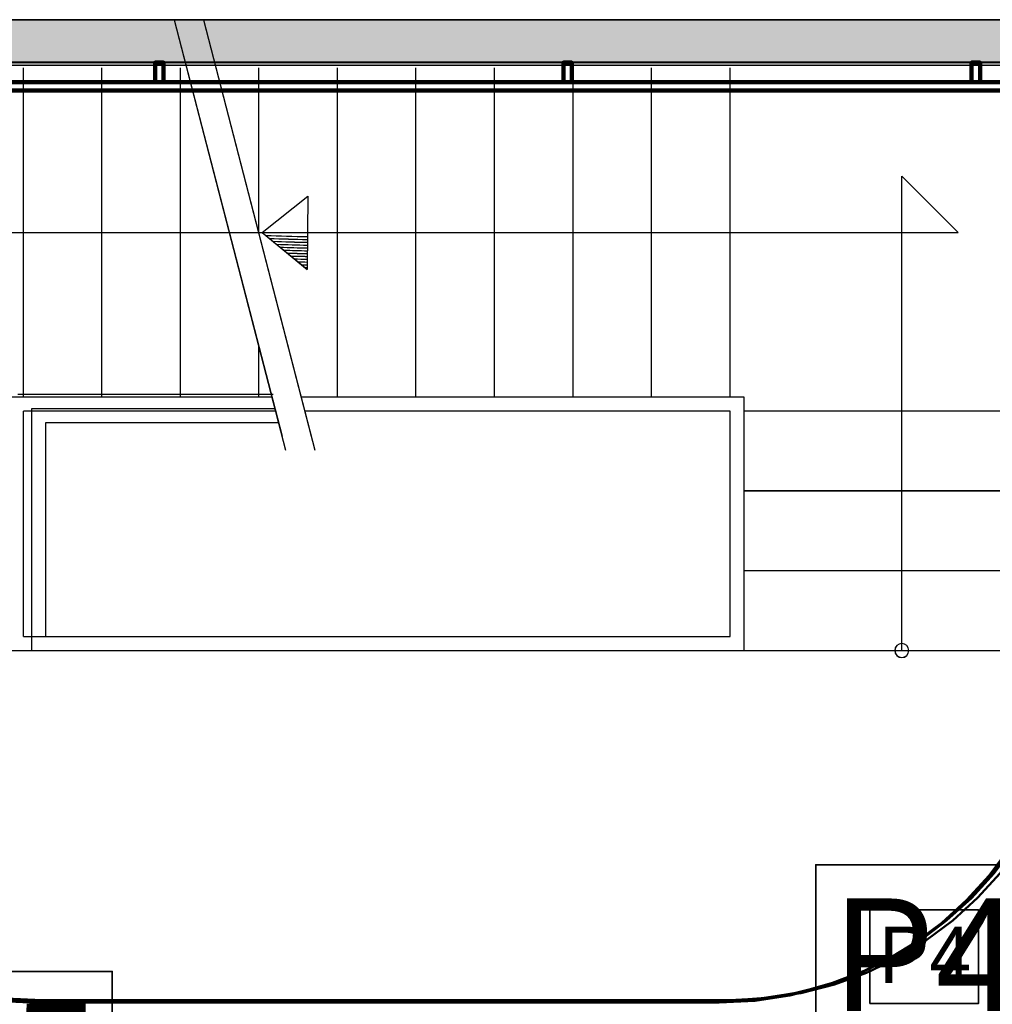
# Model space of a CAD drawing. Header units: metres. Extents: x -1 to 430, y -6 to 31.
# Tile 66 of 169: x 412.03 to 415.49, y 24.73 to 28.23. Entities that reach past the tile are written whole.
import ezdxf

# ---------------------------------------------------------------- set-up
doc = ezdxf.new("R2010")
doc.units = ezdxf.units.M
doc.linetypes.add('CONTINUA', pattern=[0])
doc.linetypes.add('VERDECKT', pattern=[9.525, 6.35, -3.175])
for name, color, linetype, lineweight in [('3D P1 MURS EXISTENTS', 7, 'CONTINUA', 25), ('3D P1 MURS NOUS', 7, 'CONTINUA', 25), ('3D P2 MURS', 7, 'CONTINUA', 25), ('3D P2 MURS NOUS', 7, 'CONTINUA', 25), ('3D P3 MURS', 7, 'CONTINUA', 25), ('3D P3 MURS NOUS', 7, 'CONTINUA', 25), ('3D P4 MURS', 7, 'CONTINUA', 25), ('3D P4 MURS NOUS', 7, 'CONTINUA', 25), ('3D P5 MURS', 7, 'CONTINUA', 25), ('3D P5 MURS NOUS', 7, 'CONTINUA', 25), ('3D PA MURS', 7, 'CONTINUA', 25), ('3D PA MURS NOUS', 7, 'CONTINUA', 25), ('DISPOSICIÓ FUSTERIES INT  P1', 7, 'CONTINUA', 25), ('DISPOSICIÓ FUSTERIES INT  P2', 7, 'CONTINUA', 25), ('DISPOSICIÓ FUSTERIES INT  P3', 7, 'CONTINUA', 25), ('DISPOSICIÓ FUSTERIES INT  P4', 7, 'CONTINUA', 25), ('DISPOSICIÓ FUSTERIES INT  PA', 7, 'CONTINUA', 25), ('DISPOSICIÓ FUSTERIES INT P5', 7, 'CONTINUA', 25), ('P1 ESCALES 2D', 7, 'CONTINUA', 25), ('P1 MOBLES', 7, 'CONTINUA', 25), ('P2 ESCALES 2D', 7, 'CONTINUA', 25), ('P2 MOBLES 2D', 7, 'CONTINUA', 25), ('P3 ESCALES 2D', 7, 'CONTINUA', 25), ('P3 MOBLES', 7, 'CONTINUA', 25), ('P4 ESCALES 2D', 7, 'CONTINUA', 25), ('P4 MOBLES', 7, 'CONTINUA', 25), ('P5 ESCALA 2D', 7, 'CONTINUA', 25), ('P5 MOBLES', 7, 'CONTINUA', 25), ('PA ESCALES 2D', 7, 'CONTINUA', 25), ('PA MOBLES', 7, 'CONTINUA', 25)]:
    doc.layers.add(name, color=color, linetype=linetype, lineweight=lineweight)
doc.styles.add('Century Gothic', font='txt')

# ---------------------------------------------------------------- blocks, each defined once
blk = doc.blocks.new('OBJETO_COMPLEJO_0')
at = {"layer": '3D P1 MURS NOUS', "color": 240, "linetype": 'CONTINUA', "lineweight": 140, "transparency": 33554687}
for points in [[(411.0148, 28.0082), (411.0148, 28.078), (411.0448, 28.078), (411.0448, 28.0082), (411.0148, 28.0082)], [(412.5148, 28.0082), (412.5148, 28.078), (412.5448, 28.078), (412.5448, 28.0082), (412.5148, 28.0082)], [(413.9648, 28.0082), (413.9648, 28.078), (413.9948, 28.078), (413.9948, 28.0082), (413.9648, 28.0082)], [(415.4148, 28.0082), (415.4148, 28.078), (415.4448, 28.078), (415.4448, 28.0082), (415.4148, 28.0082)], [(410.9304, 25.9895), (410.9004, 25.9896), (410.9003, 28.0082), (415.7064, 28.0082), (415.7064, 26.0308), (415.6764, 26.0308), (415.6764, 27.9782), (410.9302, 27.9782), (410.9304, 25.9895)], [(410.9003, 27.8505), (410.8306, 27.8505), (410.8306, 27.8805), (410.9003, 27.8805), (410.9003, 27.8505)], [(415.7762, 27.6574), (415.7064, 27.6574), (415.7064, 27.6874), (415.7762, 27.6874), (415.7762, 27.6574)], [(415.7762, 26.2474), (415.7064, 26.2474), (415.7064, 26.2774), (415.7762, 26.2774), (415.7762, 26.2474)], [(410.9004, 26.1296), (410.8307, 26.1296), (410.8307, 26.1596), (410.9004, 26.1596), (410.9004, 26.1296)]]:
    blk.add_lwpolyline(points, close=True, dxfattribs=at)
blk = doc.blocks.new('OBJETO_COMPLEJO_25')
at = {"layer": 'P1 ESCALES 2D', "color": 7, "lineweight": 25, "transparency": 33554687}
for start, end in [(90, 270), (270, 90)]:
    blk.add_arc((415.167, 25.9895), 0.025, start, end, dxfattribs=at)
blk = doc.blocks.new('OBJETO_COMPLEJO_27')
at = {"layer": '3D P2 MURS NOUS', "color": 240, "linetype": 'CONTINUA', "lineweight": 140, "transparency": 33554687}
for points in [[(411.0148, 28.0082), (411.0148, 28.078), (411.0448, 28.078), (411.0448, 28.0082), (411.0148, 28.0082)], [(412.5148, 28.0082), (412.5148, 28.078), (412.5448, 28.078), (412.5448, 28.0082), (412.5148, 28.0082)], [(413.9648, 28.0082), (413.9648, 28.078), (413.9948, 28.078), (413.9948, 28.0082), (413.9648, 28.0082)], [(415.4148, 28.0082), (415.4148, 28.078), (415.4448, 28.078), (415.4448, 28.0082), (415.4148, 28.0082)], [(410.9304, 25.9895), (410.9004, 25.9896), (410.9003, 28.0082), (415.7064, 28.0082), (415.7064, 26.0308), (415.6764, 26.0308), (415.6764, 27.9782), (410.9302, 27.9782), (410.9304, 25.9895)], [(410.9003, 27.8505), (410.8306, 27.8505), (410.8306, 27.8805), (410.9003, 27.8805), (410.9003, 27.8505)], [(415.7762, 27.6574), (415.7064, 27.6574), (415.7064, 27.6874), (415.7762, 27.6874), (415.7762, 27.6574)], [(415.7762, 26.2474), (415.7064, 26.2474), (415.7064, 26.2774), (415.7762, 26.2774), (415.7762, 26.2474)], [(410.9004, 26.1296), (410.8307, 26.1296), (410.8307, 26.1596), (410.9004, 26.1596), (410.9004, 26.1296)]]:
    blk.add_lwpolyline(points, close=True, dxfattribs=at)
blk = doc.blocks.new('OBJETO_COMPLEJO_72')
at = {"layer": 'P2 ESCALES 2D', "color": 7, "lineweight": 25, "transparency": 33554687}
for start, end in [(90, 270), (270, 90)]:
    blk.add_arc((415.167, 25.9895), 0.025, start, end, dxfattribs=at)
blk = doc.blocks.new('OBJETO_COMPLEJO_73')
at = {"layer": '3D P3 MURS NOUS', "color": 240, "linetype": 'CONTINUA', "lineweight": 140, "transparency": 33554687}
for points in [[(411.0148, 28.0082), (411.0148, 28.078), (411.0448, 28.078), (411.0448, 28.0082), (411.0148, 28.0082)], [(412.5148, 28.0082), (412.5148, 28.078), (412.5448, 28.078), (412.5448, 28.0082), (412.5148, 28.0082)], [(413.9648, 28.0082), (413.9648, 28.078), (413.9948, 28.078), (413.9948, 28.0082), (413.9648, 28.0082)], [(415.4148, 28.0082), (415.4148, 28.078), (415.4448, 28.078), (415.4448, 28.0082), (415.4148, 28.0082)], [(410.9304, 25.9895), (410.9004, 25.9896), (410.9003, 28.0082), (415.7064, 28.0082), (415.7064, 26.0308), (415.6764, 26.0308), (415.6764, 27.9782), (410.9302, 27.9782), (410.9304, 25.9895)], [(410.9003, 27.8505), (410.8306, 27.8505), (410.8306, 27.8805), (410.9003, 27.8805), (410.9003, 27.8505)], [(415.7762, 27.6574), (415.7064, 27.6574), (415.7064, 27.6874), (415.7762, 27.6874), (415.7762, 27.6574)], [(415.7762, 26.2474), (415.7064, 26.2474), (415.7064, 26.2774), (415.7762, 26.2774), (415.7762, 26.2474)], [(410.9004, 26.1296), (410.8307, 26.1296), (410.8307, 26.1596), (410.9004, 26.1596), (410.9004, 26.1296)]]:
    blk.add_lwpolyline(points, close=True, dxfattribs=at)
blk = doc.blocks.new('OBJETO_COMPLEJO_104')
at = {"layer": 'P3 ESCALES 2D', "color": 7, "lineweight": 25, "transparency": 33554687}
for start, end in [(90, 270), (270, 90)]:
    blk.add_arc((415.167, 25.9895), 0.025, start, end, dxfattribs=at)
blk = doc.blocks.new('OBJETO_COMPLEJO_105')
at = {"layer": '3D P4 MURS NOUS', "color": 240, "linetype": 'CONTINUA', "lineweight": 140, "transparency": 33554687}
for points in [[(411.0148, 28.0082), (411.0148, 28.078), (411.0448, 28.078), (411.0448, 28.0082), (411.0148, 28.0082)], [(412.5148, 28.0082), (412.5148, 28.078), (412.5448, 28.078), (412.5448, 28.0082), (412.5148, 28.0082)], [(413.9648, 28.0082), (413.9648, 28.078), (413.9948, 28.078), (413.9948, 28.0082), (413.9648, 28.0082)], [(415.4148, 28.0082), (415.4148, 28.078), (415.4448, 28.078), (415.4448, 28.0082), (415.4148, 28.0082)], [(410.9304, 25.9895), (410.9004, 25.9896), (410.9003, 28.0082), (415.7064, 28.0082), (415.7064, 26.0308), (415.6764, 26.0308), (415.6764, 27.9782), (410.9302, 27.9782), (410.9304, 25.9895)], [(410.9003, 27.8505), (410.8306, 27.8505), (410.8306, 27.8805), (410.9003, 27.8805), (410.9003, 27.8505)], [(415.7762, 27.6574), (415.7064, 27.6574), (415.7064, 27.6874), (415.7762, 27.6874), (415.7762, 27.6574)], [(415.7762, 26.2474), (415.7064, 26.2474), (415.7064, 26.2774), (415.7762, 26.2774), (415.7762, 26.2474)], [(410.9004, 26.1296), (410.8307, 26.1296), (410.8307, 26.1596), (410.9004, 26.1596), (410.9004, 26.1296)]]:
    blk.add_lwpolyline(points, close=True, dxfattribs=at)
blk = doc.blocks.new('OBJETO_COMPLEJO_154')
at = {"layer": 'P4 ESCALES 2D', "color": 7, "lineweight": 25, "transparency": 33554687}
for start, end in [(90, 270), (270, 90)]:
    blk.add_arc((415.167, 25.9895), 0.025, start, end, dxfattribs=at)
blk = doc.blocks.new('OBJETO_COMPLEJO_155')
at = {"layer": '3D P5 MURS NOUS', "color": 240, "linetype": 'CONTINUA', "lineweight": 140, "transparency": 33554687}
for points in [[(411.0148, 28.0082), (411.0148, 28.078), (411.0448, 28.078), (411.0448, 28.0082), (411.0148, 28.0082)], [(412.5148, 28.0082), (412.5148, 28.078), (412.5448, 28.078), (412.5448, 28.0082), (412.5148, 28.0082)], [(413.9648, 28.0082), (413.9648, 28.078), (413.9948, 28.078), (413.9948, 28.0082), (413.9648, 28.0082)], [(415.4148, 28.0082), (415.4148, 28.078), (415.4448, 28.078), (415.4448, 28.0082), (415.4148, 28.0082)], [(410.9304, 25.9895), (410.9004, 25.9896), (410.9003, 28.0082), (415.7064, 28.0082), (415.7064, 26.0308), (415.6764, 26.0308), (415.6764, 27.9782), (410.9302, 27.9782), (410.9304, 25.9895)], [(410.9003, 27.8505), (410.8306, 27.8505), (410.8306, 27.8805), (410.9003, 27.8805), (410.9003, 27.8505)], [(415.7762, 27.6574), (415.7064, 27.6574), (415.7064, 27.6874), (415.7762, 27.6874), (415.7762, 27.6574)], [(415.7762, 26.2474), (415.7064, 26.2474), (415.7064, 26.2774), (415.7762, 26.2774), (415.7762, 26.2474)], [(410.9004, 26.1296), (410.8307, 26.1296), (410.8307, 26.1596), (410.9004, 26.1596), (410.9004, 26.1296)]]:
    blk.add_lwpolyline(points, close=True, dxfattribs=at)
blk = doc.blocks.new('OBJETO_COMPLEJO_212')
at = {"layer": 'P5 ESCALA 2D', "color": 7, "lineweight": 25, "transparency": 33554687}
for start, end in [(90, 270), (270, 90)]:
    blk.add_arc((415.167, 25.9895), 0.025, start, end, dxfattribs=at)
blk = doc.blocks.new('OBJETO_COMPLEJO_213')
at = {"layer": '3D PA MURS NOUS', "color": 240, "linetype": 'CONTINUA', "lineweight": 140, "transparency": 33554687}
for points in [[(411.0148, 28.0082), (411.0148, 28.078), (411.0448, 28.078), (411.0448, 28.0082), (411.0148, 28.0082)], [(412.5148, 28.0082), (412.5148, 28.078), (412.5448, 28.078), (412.5448, 28.0082), (412.5148, 28.0082)], [(413.9648, 28.0082), (413.9648, 28.078), (413.9948, 28.078), (413.9948, 28.0082), (413.9648, 28.0082)], [(415.4148, 28.0082), (415.4148, 28.078), (415.4448, 28.078), (415.4448, 28.0082), (415.4148, 28.0082)], [(410.9304, 25.9896), (410.9004, 25.9897), (410.9003, 28.0082), (415.7064, 28.0082), (415.7064, 26.0308), (415.6764, 26.0308), (415.6764, 27.9782), (410.9302, 27.9782), (410.9304, 25.9896)], [(410.9003, 27.8505), (410.8306, 27.8505), (410.8306, 27.8805), (410.9003, 27.8805), (410.9003, 27.8505)], [(415.7762, 27.6574), (415.7064, 27.6574), (415.7064, 27.6874), (415.7762, 27.6874), (415.7762, 27.6574)], [(415.7762, 26.2474), (415.7064, 26.2474), (415.7064, 26.2774), (415.7762, 26.2774), (415.7762, 26.2474)], [(410.9004, 26.1297), (410.8307, 26.1297), (410.8307, 26.1597), (410.9004, 26.1597), (410.9004, 26.1297)]]:
    blk.add_lwpolyline(points, close=True, dxfattribs=at)
blk = doc.blocks.new('OBJETO_COMPLEJO_227')
at = {"layer": 'PA ESCALES 2D', "color": 7, "linetype": 'CONTINUA', "lineweight": 25, "transparency": 33554687}
for start, end in [(90, 270), (270, 90)]:
    blk.add_arc((415.1669, 25.9896), 0.025, start, end, dxfattribs=at)

msp = doc.modelspace()

# ---------------------------------------------------------------- hatches: boundary and pattern name
at = {"layer": '3D P1 MURS EXISTENTS', "linetype": 'CONTINUA', "lineweight": 18, "true_color": 0xa0a0a0, "transparency": 33554687}
msp.add_hatch(color=253, dxfattribs=at).paths.add_polyline_path([(426.8464, 28.2282), (401.2904, 28.2282), (401.2607, 28.0782), (426.8153, 28.0782)])
at = {"layer": '3D P2 MURS', "linetype": 'CONTINUA', "lineweight": 18, "true_color": 0xa0a0a0, "transparency": 33554687}
msp.add_hatch(color=253, dxfattribs=at).paths.add_polyline_path([(426.8464, 28.2282), (401.2904, 28.2282), (401.2587, 28.0682), (415.7808, 28.0682), (415.7808, 28.0683), (415.9308, 28.0683), (415.9308, 28.0682), (426.8132, 28.0682)])
at = {"layer": '3D P3 MURS', "linetype": 'CONTINUA', "lineweight": 18, "true_color": 0xa0a0a0, "transparency": 33554687}
msp.add_hatch(color=253, dxfattribs=at).paths.add_polyline_path([(426.8464, 28.2282), (401.2904, 28.2282), (401.2587, 28.0682), (426.8132, 28.0682)])
at = {"layer": '3D P4 MURS', "linetype": 'CONTINUA', "lineweight": 18, "true_color": 0xa0a0a0, "transparency": 33554687}
msp.add_hatch(color=253, dxfattribs=at).paths.add_polyline_path([(426.8464, 28.2282), (401.2904, 28.2282), (401.2587, 28.0682), (426.8132, 28.0682)])
at = {"layer": '3D P5 MURS', "linetype": 'CONTINUA', "lineweight": 18, "true_color": 0xa0a0a0, "transparency": 33554687}
msp.add_hatch(color=253, dxfattribs=at).paths.add_polyline_path([(426.8464, 28.2282), (401.2904, 28.2282), (401.2587, 28.0682), (426.8133, 28.0682)])
at = {"layer": '3D PA MURS', "linetype": 'CONTINUA', "lineweight": 18, "true_color": 0xa0a0a0, "transparency": 33554687}
msp.add_hatch(color=253, dxfattribs=at).paths.add_polyline_path([(415.9469, 28.2301), (405.7759, 28.2301), (405.7759, 28.0801), (415.9469, 28.0801)])

# ---------------------------------------------------------------- linework, layer by layer
at = {"layer": '3D P1 MURS EXISTENTS', "color": 7, "linetype": 'CONTINUA', "lineweight": 25, "transparency": 33554687}
for p, q in [((426.8464, 28.2282), (401.2904, 28.2282)), ((408.9875, 28.0782), (415.777, 28.0782))]:
    msp.add_line(p, q, dxfattribs=at)
at = {"layer": '3D P2 MURS', "color": 7, "linetype": 'CONTINUA', "lineweight": 25, "transparency": 33554687}
for p, q in [((426.8464, 28.2282), (401.2904, 28.2282)), ((410.827, 28.0682), (415.7808, 28.0682))]:
    msp.add_line(p, q, dxfattribs=at)
at = {"layer": '3D P3 MURS', "color": 7, "linetype": 'CONTINUA', "lineweight": 25, "transparency": 33554687}
for p, q in [((426.8464, 28.2282), (401.2904, 28.2282)), ((408.987, 28.0682), (415.777, 28.0682))]:
    msp.add_line(p, q, dxfattribs=at)
at = {"layer": '3D P4 MURS', "color": 7, "linetype": 'CONTINUA', "lineweight": 25, "transparency": 33554687}
for p, q in [((426.8464, 28.2282), (401.2904, 28.2282)), ((408.987, 28.0682), (416.9247, 28.0682))]:
    msp.add_line(p, q, dxfattribs=at)
at = {"layer": '3D P5 MURS', "color": 7, "linetype": 'CONTINUA', "lineweight": 25, "transparency": 33554687}
for p, q in [((426.8464, 28.2282), (401.2904, 28.2282)), ((408.987, 28.0682), (416.927, 28.0682))]:
    msp.add_line(p, q, dxfattribs=at)
at = {"layer": '3D PA MURS', "color": 7, "linetype": 'CONTINUA', "lineweight": 25, "transparency": 33554687}
for p, q in [((415.9469, 28.2301), (405.7759, 28.2301)), ((410.8271, 28.0801), (415.7769, 28.0801))]:
    msp.add_line(p, q, dxfattribs=at)
at = {"layer": 'DISPOSICIÓ FUSTERIES INT  P1', "color": 2, "linetype": 'CONTINUA', "lineweight": 35, "transparency": 33554687}
msp.add_lwpolyline([(414.8615, 24.5622), (415.6331, 24.5622), (415.6331, 25.2289), (414.8615, 25.2289), (414.8615, 24.5622)], dxfattribs=at)
at = {"layer": 'DISPOSICIÓ FUSTERIES INT  P2', "color": 2, "linetype": 'CONTINUA', "lineweight": 35, "transparency": 33554687}
msp.add_lwpolyline([(415.0532, 24.7355), (415.439, 24.7355), (415.439, 25.0689), (415.0532, 25.0689), (415.0532, 24.7355)], dxfattribs=at)
at = {"layer": 'DISPOSICIÓ FUSTERIES INT  P3', "color": 2, "linetype": 'CONTINUA', "lineweight": 35, "transparency": 33554687}
msp.add_lwpolyline([(415.0532, 24.7355), (415.439, 24.7355), (415.439, 25.0689), (415.0532, 25.0689), (415.0532, 24.7355)], dxfattribs=at)
at = {"layer": 'DISPOSICIÓ FUSTERIES INT  P4', "color": 2, "linetype": 'CONTINUA', "lineweight": 35, "transparency": 33554687}
msp.add_lwpolyline([(415.0532, 24.7355), (415.439, 24.7355), (415.439, 25.0689), (415.0532, 25.0689), (415.0532, 24.7355)], dxfattribs=at)
at = {"layer": 'DISPOSICIÓ FUSTERIES INT  PA', "color": 2, "linetype": 'CONTINUA', "lineweight": 35, "transparency": 33554687}
for points in [[(414.8615, 24.5622), (415.6331, 24.5622), (415.6331, 25.2289), (414.8615, 25.2289), (414.8615, 24.5622)], [(411.5911, 24.1831), (412.3627, 24.1831), (412.3627, 24.8498), (411.5911, 24.8498), (411.5911, 24.1831)]]:
    msp.add_lwpolyline(points, dxfattribs=at)
at = {"layer": 'DISPOSICIÓ FUSTERIES INT P5', "color": 2, "linetype": 'CONTINUA', "lineweight": 35, "transparency": 33554687}
msp.add_lwpolyline([(415.0532, 24.7355), (415.439, 24.7355), (415.439, 25.0689), (415.0532, 25.0689), (415.0532, 24.7355)], dxfattribs=at)
at = {"layer": 'P1 ESCALES 2D', "color": 7, "lineweight": 25, "transparency": 33554687}
for p, q in [((412.9668, 26.7495), (412.5843, 28.2285)), ((413.0701, 26.7495), (412.6876, 28.2285)), ((412.047, 26.8895), (412.047, 28.0595)), ((412.3259, 26.8895), (412.3259, 28.0595)), ((412.6048, 26.8895), (412.6048, 28.0595)), ((412.8837, 27.4702), (412.8837, 28.0595)), ((413.1625, 26.8895), (413.1625, 28.0595)), ((413.4414, 26.8895), (413.4414, 28.0595)), ((413.7203, 26.8895), (413.7203, 28.0595)), ((413.9992, 26.8895), (413.9992, 28.0595)), ((414.2781, 26.8895), (414.2781, 28.0595)), ((414.557, 26.8895), (414.557, 28.0595)), ((415.167, 25.9895), (415.167, 27.6745)), ((415.167, 27.6745), (415.367, 27.4745)), ((412.8955, 27.4745), (413.057, 27.6032)), ((413.057, 27.6032), (413.055, 27.3433)), ((411.2108, 27.4745), (415.367, 27.4745)), ((412.8955, 27.4745), (413.055, 27.3433)), ((412.8837, 26.8895), (412.8837, 27.0708)), ((412.9306, 26.8895), (411.997, 26.8895)), ((414.607, 26.8895), (413.0338, 26.8895)), ((414.607, 25.9895), (414.607, 26.8895)), ((412.047, 26.0395), (412.047, 26.8395)), ((412.9435, 26.8395), (412.047, 26.8395)), ((414.557, 26.8395), (413.0468, 26.8395)), ((414.557, 26.0395), (414.557, 26.8395)), ((415.777, 26.8395), (414.607, 26.8395)), ((415.777, 26.5561), (414.607, 26.5561)), ((415.777, 26.2728), (414.607, 26.2728)), ((412.047, 26.0395), (414.557, 26.0395)), ((410.827, 25.9895), (415.777, 25.9895))]:
    msp.add_line(p, q, dxfattribs=at)
for radius, start, end in [(8.1393, 267.70046, 268.73965), (8.1493, 267.79325, 268.74067), (8.1593, 267.88561, 268.7417), (8.1693, 267.97755, 268.74272), (8.1793, 268.06907, 268.74373), (8.1893, 268.16019, 268.74475), (8.1993, 268.25089, 268.74576), (8.2093, 268.34119, 268.74677), (8.2193, 268.43108, 268.74777), (8.2293, 268.52057, 268.74878), (8.2393, 268.60967, 268.74978), (8.2493, 268.69838, 268.75078)]:
    msp.add_arc((413.2349, 35.5967), radius, start, end, dxfattribs=at)
at = {"layer": 'P1 MOBLES', "color": 202, "linetype": 'VERDECKT', "lineweight": 50, "transparency": 33554687}
msp.add_line((412.1126, 24.7475), (414.5623, 24.7475), dxfattribs=at)
for centre, start, end in [((412.1126, 25.9892), 180, 270), ((414.5363, 25.9883), 270, 0)]:
    msp.add_arc(centre, 1.2418, start, end, dxfattribs=at)
at = {"layer": 'P2 ESCALES 2D', "color": 7, "lineweight": 25, "transparency": 33554687}
for p, q in [((412.9668, 26.7495), (412.5843, 28.2285)), ((413.0701, 26.7495), (412.6876, 28.2285)), ((412.047, 26.8895), (412.047, 28.0595)), ((412.3259, 26.8895), (412.3259, 28.0595)), ((412.6048, 26.8895), (412.6048, 28.0595)), ((412.8837, 27.4702), (412.8837, 28.0595)), ((413.1625, 26.8895), (413.1625, 28.0595)), ((413.4414, 26.8895), (413.4414, 28.0595)), ((413.7203, 26.8895), (413.7203, 28.0595)), ((413.9992, 26.8895), (413.9992, 28.0595)), ((414.2781, 26.8895), (414.2781, 28.0595)), ((414.557, 26.8895), (414.557, 28.0595)), ((415.167, 27.6745), (415.367, 27.4745)), ((415.167, 25.9895), (415.167, 27.6745)), ((412.8955, 27.4745), (413.057, 27.6032)), ((413.057, 27.6032), (413.055, 27.3433)), ((411.2108, 27.4745), (415.367, 27.4745)), ((412.8955, 27.4745), (413.055, 27.3433)), ((412.8837, 26.8895), (412.8837, 27.0708)), ((412.9306, 26.8895), (411.997, 26.8895)), ((414.607, 26.8895), (413.0338, 26.8895)), ((414.607, 25.9895), (414.607, 26.8895)), ((412.9435, 26.8395), (412.047, 26.8395)), ((412.047, 26.0395), (412.047, 26.8395)), ((414.557, 26.8395), (413.0468, 26.8395)), ((414.557, 26.0395), (414.557, 26.8395)), ((415.777, 26.8395), (414.607, 26.8395)), ((415.777, 26.5561), (414.607, 26.5561)), ((415.777, 26.2728), (414.607, 26.2728)), ((412.047, 26.0395), (414.557, 26.0395)), ((410.827, 25.9895), (415.777, 25.9895))]:
    msp.add_line(p, q, dxfattribs=at)
for radius, start, end in [(8.1393, 267.70046, 268.73965), (8.1493, 267.79325, 268.74067), (8.1593, 267.88561, 268.7417), (8.1693, 267.97755, 268.74272), (8.1793, 268.06907, 268.74373), (8.1893, 268.16019, 268.74475), (8.1993, 268.25089, 268.74576), (8.2093, 268.34119, 268.74677), (8.2193, 268.43108, 268.74777), (8.2293, 268.52057, 268.74878), (8.2393, 268.60967, 268.74978), (8.2493, 268.69838, 268.75078)]:
    msp.add_arc((413.2349, 35.5967), radius, start, end, dxfattribs=at)
at = {"layer": 'P2 MOBLES 2D', "color": 202, "linetype": 'VERDECKT', "lineweight": 50, "transparency": 33554687}
msp.add_line((412.1084, 24.7475), (414.5581, 24.7475), dxfattribs=at)
for centre, start, end in [((412.1084, 25.9892), 180, 270), ((414.5581, 25.9892), 270, 0)]:
    msp.add_arc(centre, 1.2418, start, end, dxfattribs=at)
at = {"layer": 'P3 ESCALES 2D', "color": 7, "lineweight": 25, "transparency": 33554687}
for p, q in [((412.9668, 26.7495), (412.5843, 28.2285)), ((413.0701, 26.7495), (412.6876, 28.2285)), ((412.047, 26.8895), (412.047, 28.0595)), ((412.3259, 26.8895), (412.3259, 28.0595)), ((412.6048, 26.8895), (412.6048, 28.0595)), ((412.8837, 27.4702), (412.8837, 28.0595)), ((413.1625, 26.8895), (413.1625, 28.0595)), ((413.4414, 26.8895), (413.4414, 28.0595)), ((413.7203, 26.8895), (413.7203, 28.0595)), ((413.9992, 26.8895), (413.9992, 28.0595)), ((414.2781, 26.8895), (414.2781, 28.0595)), ((414.557, 26.8895), (414.557, 28.0595)), ((415.167, 27.6745), (415.367, 27.4745)), ((415.167, 25.9895), (415.167, 27.6745)), ((412.8955, 27.4745), (413.057, 27.6032)), ((413.057, 27.6032), (413.055, 27.3433)), ((411.2108, 27.4745), (415.367, 27.4745)), ((412.8955, 27.4745), (413.055, 27.3433)), ((412.8837, 26.8895), (412.8837, 27.0708)), ((412.9306, 26.8895), (411.997, 26.8895)), ((414.607, 26.8895), (413.0338, 26.8895)), ((414.607, 25.9895), (414.607, 26.8895)), ((412.9435, 26.8395), (412.047, 26.8395)), ((412.047, 26.0395), (412.047, 26.8395)), ((414.557, 26.8395), (413.0468, 26.8395)), ((414.557, 26.0395), (414.557, 26.8395)), ((415.777, 26.8395), (414.607, 26.8395)), ((415.777, 26.5561), (414.607, 26.5561)), ((415.777, 26.2728), (414.607, 26.2728)), ((412.047, 26.0395), (414.557, 26.0395)), ((410.827, 25.9895), (415.777, 25.9895))]:
    msp.add_line(p, q, dxfattribs=at)
for radius, start, end in [(8.1393, 267.70046, 268.73965), (8.1493, 267.79325, 268.74067), (8.1593, 267.88561, 268.7417), (8.1693, 267.97755, 268.74272), (8.1793, 268.06907, 268.74373), (8.1893, 268.16019, 268.74475), (8.1993, 268.25089, 268.74576), (8.2093, 268.34119, 268.74677), (8.2193, 268.43108, 268.74777), (8.2293, 268.52057, 268.74878), (8.2393, 268.60967, 268.74978), (8.2493, 268.69838, 268.75078)]:
    msp.add_arc((413.2349, 35.5967), radius, start, end, dxfattribs=at)
at = {"layer": 'P3 MOBLES', "color": 202, "linetype": 'VERDECKT', "lineweight": 50, "transparency": 33554687}
msp.add_line((412.1095, 24.7468), (414.5592, 24.7468), dxfattribs=at)
for centre, start, end in [((412.0795, 25.9886), 180, 270), ((414.5352, 25.9886), 270, 0)]:
    msp.add_arc(centre, 1.2418, start, end, dxfattribs=at)
at = {"layer": 'P4 ESCALES 2D', "color": 7, "lineweight": 25, "transparency": 33554687}
for p, q in [((412.9668, 26.7495), (412.5843, 28.2285)), ((413.0701, 26.7495), (412.6876, 28.2285)), ((412.047, 26.8895), (412.047, 28.0595)), ((412.3259, 26.8895), (412.3259, 28.0595)), ((412.6048, 26.8895), (412.6048, 28.0595)), ((412.8837, 27.4702), (412.8837, 28.0595)), ((413.1625, 26.8895), (413.1625, 28.0595)), ((413.4414, 26.8895), (413.4414, 28.0595)), ((413.7203, 26.8895), (413.7203, 28.0595)), ((413.9992, 26.8895), (413.9992, 28.0595)), ((414.2781, 26.8895), (414.2781, 28.0595)), ((414.557, 26.8895), (414.557, 28.0595)), ((415.167, 25.9895), (415.167, 27.6745)), ((415.167, 27.6745), (415.367, 27.4745)), ((412.8955, 27.4745), (413.057, 27.6032)), ((413.057, 27.6032), (413.055, 27.3433)), ((411.2108, 27.4745), (415.367, 27.4745)), ((412.8955, 27.4745), (413.055, 27.3433)), ((412.8837, 26.8895), (412.8837, 27.0708)), ((412.9306, 26.8895), (411.997, 26.8895)), ((414.607, 26.8895), (413.0338, 26.8895)), ((414.607, 25.9895), (414.607, 26.8895)), ((412.047, 26.0395), (412.047, 26.8395)), ((412.9435, 26.8395), (412.047, 26.8395)), ((414.557, 26.8395), (413.0468, 26.8395)), ((414.557, 26.0395), (414.557, 26.8395)), ((415.777, 26.8395), (414.607, 26.8395)), ((415.777, 26.5561), (414.607, 26.5561)), ((415.777, 26.2728), (414.607, 26.2728)), ((412.047, 26.0395), (414.557, 26.0395)), ((410.827, 25.9895), (415.777, 25.9895))]:
    msp.add_line(p, q, dxfattribs=at)
for radius, start, end in [(8.1393, 267.70046, 268.73965), (8.1493, 267.79325, 268.74067), (8.1593, 267.88561, 268.7417), (8.1693, 267.97755, 268.74272), (8.1793, 268.06907, 268.74373), (8.1893, 268.16019, 268.74475), (8.1993, 268.25089, 268.74576), (8.2093, 268.34119, 268.74677), (8.2193, 268.43108, 268.74777), (8.2293, 268.52057, 268.74878), (8.2393, 268.60967, 268.74978), (8.2493, 268.69838, 268.75078)]:
    msp.add_arc((413.2349, 35.5967), radius, start, end, dxfattribs=at)
at = {"layer": 'P4 MOBLES', "color": 202, "linetype": 'VERDECKT', "lineweight": 50, "transparency": 33554687}
msp.add_line((412.041, 24.7468), (414.5581, 24.7468), dxfattribs=at)
for centre, start, end in [((412.067, 25.9883), 180, 270), ((414.5321, 25.9883), 271.2006, 0)]:
    msp.add_arc(centre, 1.2418, start, end, dxfattribs=at)
at = {"layer": 'P5 ESCALA 2D', "color": 7, "lineweight": 25, "transparency": 33554687}
for p, q in [((412.9668, 26.7495), (412.5843, 28.2285)), ((413.0701, 26.7495), (412.6876, 28.2285)), ((412.047, 26.8895), (412.047, 28.0595)), ((412.3259, 26.8895), (412.3259, 28.0595)), ((412.6048, 26.8895), (412.6048, 28.0595)), ((412.8837, 27.4702), (412.8837, 28.0595)), ((413.1625, 26.8895), (413.1625, 28.0595)), ((413.4414, 26.8895), (413.4414, 28.0595)), ((413.7203, 26.8895), (413.7203, 28.0595)), ((413.9992, 26.8895), (413.9992, 28.0595)), ((414.2781, 26.8895), (414.2781, 28.0595)), ((414.557, 26.8895), (414.557, 28.0595)), ((415.167, 25.9895), (415.167, 27.6745)), ((415.167, 27.6745), (415.367, 27.4745)), ((412.8955, 27.4745), (413.057, 27.6032)), ((413.057, 27.6032), (413.055, 27.3433)), ((411.2108, 27.4745), (415.367, 27.4745)), ((412.8955, 27.4745), (413.055, 27.3433)), ((412.8837, 26.8895), (412.8837, 27.0708)), ((412.9306, 26.8895), (411.997, 26.8895)), ((414.607, 26.8895), (413.0338, 26.8895)), ((414.607, 25.9895), (414.607, 26.8895)), ((412.047, 26.0395), (412.047, 26.8395)), ((412.9435, 26.8395), (412.047, 26.8395)), ((414.557, 26.8395), (413.0468, 26.8395)), ((414.557, 26.0395), (414.557, 26.8395)), ((415.777, 26.8395), (414.607, 26.8395)), ((415.777, 26.5561), (414.607, 26.5561)), ((415.777, 26.2728), (414.607, 26.2728)), ((412.047, 26.0395), (414.557, 26.0395)), ((410.827, 25.9895), (415.777, 25.9895))]:
    msp.add_line(p, q, dxfattribs=at)
for radius, start, end in [(8.1393, 267.70046, 268.73965), (8.1493, 267.79325, 268.74067), (8.1593, 267.88561, 268.7417), (8.1693, 267.97755, 268.74272), (8.1793, 268.06907, 268.74373), (8.1893, 268.16019, 268.74475), (8.1993, 268.25089, 268.74576), (8.2093, 268.34119, 268.74677), (8.2193, 268.43108, 268.74777), (8.2293, 268.52057, 268.74878), (8.2393, 268.60967, 268.74978), (8.2493, 268.69838, 268.75078)]:
    msp.add_arc((413.2349, 35.5967), radius, start, end, dxfattribs=at)
at = {"layer": 'P5 MOBLES', "color": 202, "linetype": 'VERDECKT', "lineweight": 50, "transparency": 33554687}
msp.add_line((412.041, 24.7468), (414.5581, 24.7468), dxfattribs=at)
for centre, start, end in [((412.067, 25.9883), 180, 270), ((414.5321, 25.9883), 271.2006, 0)]:
    msp.add_arc(centre, 1.2418, start, end, dxfattribs=at)
at = {"layer": 'PA ESCALES 2D', "color": 7, "linetype": 'CONTINUA', "lineweight": 25, "transparency": 33554687}
for p, q in [((412.9796, 26.6996), (412.5842, 28.2286)), ((413.0829, 26.6996), (412.6875, 28.2286)), ((412.0469, 26.8996), (412.0469, 28.0596)), ((412.3258, 26.8996), (412.3258, 28.0596)), ((412.6047, 26.8996), (412.6047, 28.0596)), ((412.8836, 27.4704), (412.8836, 28.0596)), ((413.1625, 26.8896), (413.1625, 28.0596)), ((413.4414, 26.8896), (413.4414, 28.0596)), ((413.7203, 26.8896), (413.7203, 28.0596)), ((413.9992, 26.8896), (413.9992, 28.0596)), ((414.278, 26.8896), (414.278, 28.0596)), ((414.5569, 26.8896), (414.5569, 28.0596)), ((415.1669, 25.9896), (415.1669, 27.6746)), ((415.1669, 27.6746), (415.3669, 27.4746)), ((412.8955, 27.4746), (413.0569, 27.6033)), ((413.0569, 27.6033), (413.055, 27.3435)), ((411.2107, 27.4746), (415.3669, 27.4746)), ((412.8955, 27.4746), (413.055, 27.3435)), ((412.8836, 26.8996), (412.8836, 27.071)), ((412.0269, 26.8996), (412.9346, 26.8996)), ((414.6069, 26.8896), (413.0338, 26.8896)), ((414.6069, 25.9896), (414.6069, 26.8896)), ((412.0769, 26.8496), (412.9409, 26.8496)), ((412.0769, 25.9896), (412.0769, 26.8496)), ((414.5569, 26.8396), (413.0467, 26.8396)), ((414.5569, 26.0396), (414.5569, 26.8396)), ((415.7769, 26.8396), (414.6069, 26.8396)), ((412.1269, 26.7996), (412.9538, 26.7996)), ((412.1269, 26.0396), (412.1269, 26.7996)), ((415.7769, 26.5563), (414.6069, 26.5563)), ((415.7769, 26.2729), (414.6069, 26.2729)), ((412.1269, 26.0396), (414.5569, 26.0396)), ((412.0269, 25.9896), (412.0769, 25.9896)), ((412.0769, 25.9896), (415.7769, 25.9896))]:
    msp.add_line(p, q, dxfattribs=at)
for radius, start, end in [(8.1393, 267.70046, 268.73965), (8.1493, 267.79325, 268.74067), (8.1593, 267.88561, 268.7417), (8.1693, 267.97755, 268.74272), (8.1793, 268.06907, 268.74373), (8.1893, 268.16019, 268.74475), (8.1993, 268.25089, 268.74576), (8.2093, 268.34119, 268.74677), (8.2193, 268.43108, 268.74777), (8.2293, 268.52057, 268.74878), (8.2393, 268.60967, 268.74978), (8.2493, 268.69838, 268.75078)]:
    msp.add_arc((413.2349, 35.5968), radius, start, end, dxfattribs=at)
at = {"layer": 'PA MOBLES', "color": 202, "linetype": 'VERDECKT', "lineweight": 50, "transparency": 33554687}
msp.add_line((412.0689, 24.7391), (414.5187, 24.7391), dxfattribs=at)
for centre, start, end in [((412.0689, 25.9809), 180, 270), ((414.5187, 25.9809), 270, 0)]:
    msp.add_arc(centre, 1.2418, start, end, dxfattribs=at)

# ---------------------------------------------------------------- block references
at = {"layer": '3D P1 MURS NOUS', "color": 240, "linetype": 'CONTINUA', "lineweight": 140, "transparency": 33554687}
msp.add_blockref('OBJETO_COMPLEJO_0', (0, 0), dxfattribs=at)
at = {"layer": '3D P2 MURS NOUS', "color": 240, "linetype": 'CONTINUA', "lineweight": 140, "transparency": 33554687}
msp.add_blockref('OBJETO_COMPLEJO_27', (0, 0), dxfattribs=at)
at = {"layer": '3D P3 MURS NOUS', "color": 240, "linetype": 'CONTINUA', "lineweight": 140, "transparency": 33554687}
msp.add_blockref('OBJETO_COMPLEJO_73', (0, 0), dxfattribs=at)
at = {"layer": '3D P4 MURS NOUS', "color": 240, "linetype": 'CONTINUA', "lineweight": 140, "transparency": 33554687}
msp.add_blockref('OBJETO_COMPLEJO_105', (0, 0), dxfattribs=at)
at = {"layer": '3D P5 MURS NOUS', "color": 240, "linetype": 'CONTINUA', "lineweight": 140, "transparency": 33554687}
msp.add_blockref('OBJETO_COMPLEJO_155', (0, 0), dxfattribs=at)
at = {"layer": '3D PA MURS NOUS', "color": 240, "linetype": 'CONTINUA', "lineweight": 140, "transparency": 33554687}
msp.add_blockref('OBJETO_COMPLEJO_213', (0, 0), dxfattribs=at)
at = {"layer": 'P1 ESCALES 2D', "color": 7, "lineweight": 25, "transparency": 33554687}
msp.add_blockref('OBJETO_COMPLEJO_25', (0, 0), dxfattribs=at)
at = {"layer": 'P2 ESCALES 2D', "color": 7, "lineweight": 25, "transparency": 33554687}
msp.add_blockref('OBJETO_COMPLEJO_72', (0, 0), dxfattribs=at)
at = {"layer": 'P3 ESCALES 2D', "color": 7, "lineweight": 25, "transparency": 33554687}
msp.add_blockref('OBJETO_COMPLEJO_104', (0, 0), dxfattribs=at)
at = {"layer": 'P4 ESCALES 2D', "color": 7, "lineweight": 25, "transparency": 33554687}
msp.add_blockref('OBJETO_COMPLEJO_154', (0, 0), dxfattribs=at)
at = {"layer": 'P5 ESCALA 2D', "color": 7, "lineweight": 25, "transparency": 33554687}
msp.add_blockref('OBJETO_COMPLEJO_212', (0, 0), dxfattribs=at)
at = {"layer": 'PA ESCALES 2D', "color": 7, "linetype": 'CONTINUA', "lineweight": 25, "transparency": 33554687}
msp.add_blockref('OBJETO_COMPLEJO_227', (0, 0), dxfattribs=at)

# ---------------------------------------------------------------- texts
at = {"layer": 'DISPOSICIÓ FUSTERIES INT  P1', "color": 2, "linetype": 'CONTINUA', "lineweight": 35, "transparency": 33554687, "insert": (414.9282, 24.7089), "char_height": 0.4, "width": 0.838057, "attachment_point": 7, "style": 'Century Gothic'}
msp.add_mtext('P4', dxfattribs=at)
at = {"layer": 'DISPOSICIÓ FUSTERIES INT  P2', "color": 2, "linetype": 'CONTINUA', "lineweight": 35, "transparency": 33554687, "insert": (415.0865, 24.8089), "char_height": 0.2, "width": 0.419028, "attachment_point": 7, "style": 'Century Gothic'}
msp.add_mtext('P4', dxfattribs=at)
at = {"layer": 'DISPOSICIÓ FUSTERIES INT  P3', "color": 2, "linetype": 'CONTINUA', "lineweight": 35, "transparency": 33554687, "insert": (415.0865, 24.8089), "char_height": 0.2, "width": 0.419028, "attachment_point": 7, "style": 'Century Gothic'}
msp.add_mtext('P4', dxfattribs=at)
at = {"layer": 'DISPOSICIÓ FUSTERIES INT  P4', "color": 2, "linetype": 'CONTINUA', "lineweight": 35, "transparency": 33554687, "insert": (415.0865, 24.8089), "char_height": 0.2, "width": 0.419028, "attachment_point": 7, "style": 'Century Gothic'}
msp.add_mtext('P4', dxfattribs=at)
at = {"layer": 'DISPOSICIÓ FUSTERIES INT  PA', "color": 2, "linetype": 'CONTINUA', "lineweight": 35, "transparency": 33554687, "char_height": 0.4, "width": 0.838057, "attachment_point": 7, "style": 'Century Gothic'}
for s, insert in [('P4', (414.9282, 24.7089)), ('P5', (411.6578, 24.3298))]:
    msp.add_mtext(s, dxfattribs=dict(at, insert=insert))
at = {"layer": 'DISPOSICIÓ FUSTERIES INT P5', "color": 2, "linetype": 'CONTINUA', "lineweight": 35, "transparency": 33554687, "insert": (415.0865, 24.8089), "char_height": 0.2, "width": 0.419028, "attachment_point": 7, "style": 'Century Gothic'}
msp.add_mtext('P4', dxfattribs=at)

doc.saveas('drawing.dxf')
